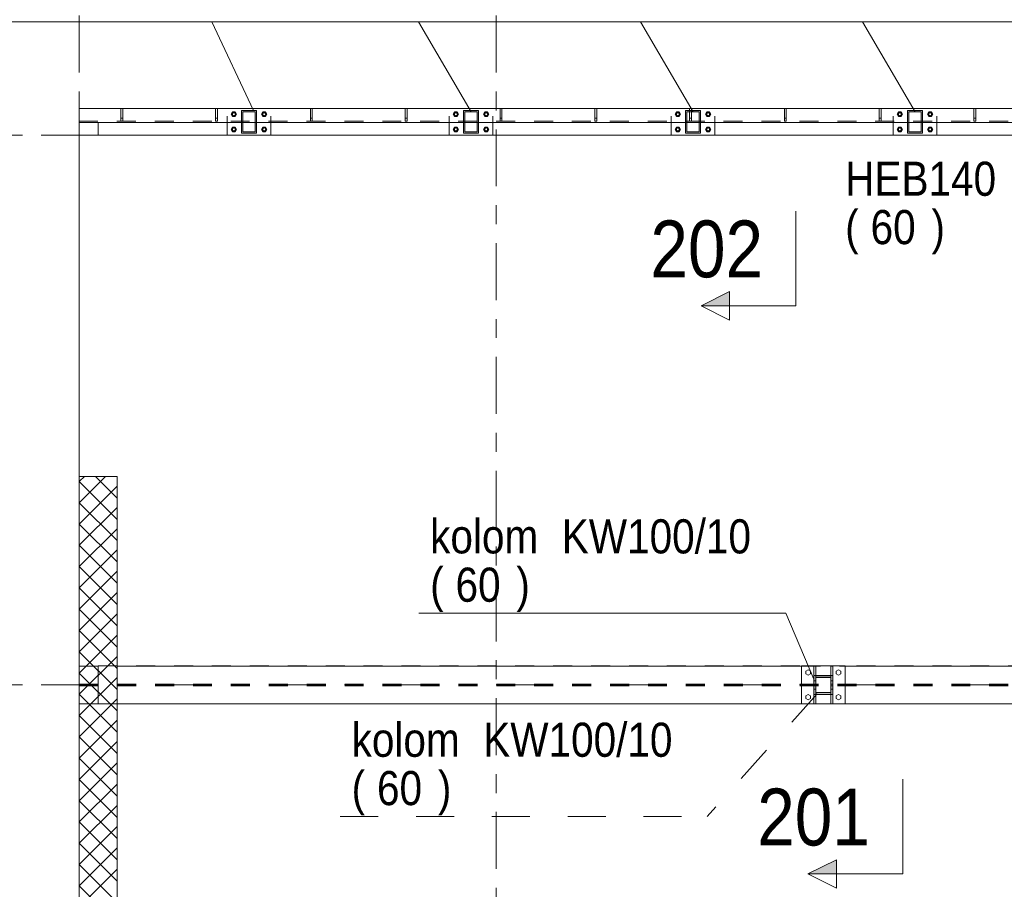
# Model space of a CAD drawing. Header units: millimetres. Extents: x -914 to -73, y -1403 to -809.
# Tile 41 of 79: x -864 to -812, y -900 to -854. Entities that reach past the tile are written whole.
import ezdxf

# ---------------------------------------------------------------- set-up
doc = ezdxf.new("R2010")
doc.units = ezdxf.units.MM
for name, pattern in [('XKITLINE00', [0]), ('XKITLINE01', [4, 1, -1, 1, -1]), ('XKITLINE02', [4, 2, -2]), ('XKITLINE03', [6, 3, -1, 1, -1])]:
    doc.linetypes.add(name, pattern=pattern)
for name, color, linetype, lineweight in [('Bout', 3, 'Continuous', 0), ('Grafisch object', 3, 'Continuous', 0), ('Onderbreken', 7, 'Continuous', 0), ('Onderdeel', 2, 'Continuous', 0), ('Onderdeel label', 2, 'Continuous', 0), ('Stramien', 4, 'Continuous', 0)]:
    doc.layers.add(name, color=color, linetype=linetype, lineweight=lineweight)
doc.styles.add('ARIAL', font='arial.ttf')

msp = doc.modelspace()

# ---------------------------------------------------------------- hatches: boundary and pattern name
at = {"layer": 'Onderbreken'}
for points in [[(-826.513, -869.318), (-828.013, -869.318), (-826.513, -868.568)], [(-820.879, -899.28), (-822.379, -899.28), (-820.879, -898.53)]]:
    msp.add_hatch(color=256, dxfattribs=at).paths.add_polyline_path(points, flags=17)
at = {"layer": 'Onderdeel'}
h = msp.add_hatch(color=256, dxfattribs=at)
h.paths.add_polyline_path([(-851.457, -860.214), (-852.257, -860.213), (-852.257, -859.013), (-851.457, -859.014)], flags=17)
h.paths.add_polyline_path([(-852.177, -860.134), (-851.537, -860.134), (-851.537, -859.094), (-852.177, -859.094)])
h = msp.add_hatch(color=256, dxfattribs=at)
h.paths.add_polyline_path([(-839.749, -860.214), (-840.549, -860.213), (-840.549, -859.013), (-839.749, -859.014)], flags=17)
h.paths.add_polyline_path([(-840.469, -860.134), (-839.829, -860.134), (-839.829, -859.094), (-840.469, -859.094)])
h = msp.add_hatch(color=256, dxfattribs=at)
h.paths.add_polyline_path([(-828.04, -860.214), (-828.84, -860.213), (-828.84, -859.013), (-828.04, -859.014)], flags=17)
h.paths.add_polyline_path([(-828.76, -860.134), (-828.12, -860.134), (-828.12, -859.094), (-828.76, -859.094)])
h = msp.add_hatch(color=256, dxfattribs=at)
h.paths.add_polyline_path([(-816.332, -860.214), (-817.132, -860.213), (-817.132, -859.013), (-816.332, -859.014)], flags=17)
h.paths.add_polyline_path([(-817.052, -860.134), (-816.412, -860.134), (-816.412, -859.094), (-817.052, -859.094)])
h = msp.add_hatch(color=256, dxfattribs=at)
h.paths.add_polyline_path([(-821.064, -889.812), (-822.064, -889.812), (-822.064, -888.812), (-821.064, -888.812)], flags=17)
h.paths.add_polyline_path([(-821.964, -889.712), (-821.164, -889.712), (-821.164, -888.912), (-821.964, -888.912)])

# ---------------------------------------------------------------- linework, layer by layer
at = {"layer": 'Bout', "linetype": 'XKITLINE02', "lineweight": 0}
for p, q in [((-852.726, -859.094), (-852.795, -859.213)), ((-852.795, -859.213), (-852.726, -859.094)), ((-852.795, -859.213), (-852.726, -859.333)), ((-852.726, -859.333), (-852.795, -859.213)), ((-852.587, -859.094), (-852.726, -859.094)), ((-852.726, -859.094), (-852.587, -859.094)), ((-852.726, -859.333), (-852.587, -859.333)), ((-852.587, -859.333), (-852.726, -859.333)), ((-852.518, -859.213), (-852.587, -859.094)), ((-852.587, -859.094), (-852.518, -859.213)), ((-852.587, -859.333), (-852.518, -859.213)), ((-852.518, -859.213), (-852.587, -859.333)), ((-851.126, -859.094), (-851.195, -859.214)), ((-851.195, -859.214), (-851.126, -859.094)), ((-851.195, -859.214), (-851.126, -859.334)), ((-851.126, -859.334), (-851.195, -859.214)), ((-850.987, -859.094), (-851.126, -859.094)), ((-851.126, -859.094), (-850.987, -859.094)), ((-851.126, -859.334), (-850.987, -859.334)), ((-850.987, -859.334), (-851.126, -859.334)), ((-850.918, -859.214), (-850.987, -859.094)), ((-850.987, -859.094), (-850.918, -859.214)), ((-850.987, -859.334), (-850.918, -859.214)), ((-850.918, -859.214), (-850.987, -859.334)), ((-841.087, -859.213), (-841.018, -859.094)), ((-841.018, -859.094), (-841.087, -859.213)), ((-841.018, -859.333), (-841.087, -859.213)), ((-841.087, -859.213), (-841.018, -859.333)), ((-841.018, -859.094), (-840.879, -859.094)), ((-840.879, -859.094), (-841.018, -859.094)), ((-840.879, -859.333), (-841.018, -859.333)), ((-841.018, -859.333), (-840.879, -859.333)), ((-840.879, -859.094), (-840.81, -859.213)), ((-840.81, -859.213), (-840.879, -859.094)), ((-840.81, -859.213), (-840.879, -859.333)), ((-840.879, -859.333), (-840.81, -859.213)), ((-839.487, -859.214), (-839.418, -859.094)), ((-839.418, -859.094), (-839.487, -859.214)), ((-839.418, -859.334), (-839.487, -859.214)), ((-839.487, -859.214), (-839.418, -859.334)), ((-839.418, -859.094), (-839.279, -859.094)), ((-839.279, -859.094), (-839.418, -859.094)), ((-839.279, -859.334), (-839.418, -859.334)), ((-839.418, -859.334), (-839.279, -859.334)), ((-839.279, -859.094), (-839.21, -859.214)), ((-839.21, -859.214), (-839.279, -859.094)), ((-839.21, -859.214), (-839.279, -859.334)), ((-839.279, -859.334), (-839.21, -859.214)), ((-829.31, -859.094), (-829.379, -859.213)), ((-829.379, -859.213), (-829.31, -859.094)), ((-829.379, -859.213), (-829.31, -859.333)), ((-829.31, -859.333), (-829.379, -859.213)), ((-829.171, -859.094), (-829.31, -859.094)), ((-829.31, -859.094), (-829.171, -859.094)), ((-829.31, -859.333), (-829.171, -859.333)), ((-829.171, -859.333), (-829.31, -859.333)), ((-829.102, -859.213), (-829.171, -859.094)), ((-829.171, -859.094), (-829.102, -859.213)), ((-829.171, -859.333), (-829.102, -859.213)), ((-829.102, -859.213), (-829.171, -859.333)), ((-827.71, -859.094), (-827.779, -859.214)), ((-827.779, -859.214), (-827.71, -859.094)), ((-827.779, -859.214), (-827.71, -859.334)), ((-827.71, -859.334), (-827.779, -859.214)), ((-827.571, -859.094), (-827.71, -859.094)), ((-827.71, -859.094), (-827.571, -859.094)), ((-827.71, -859.334), (-827.571, -859.334)), ((-827.571, -859.334), (-827.71, -859.334)), ((-827.502, -859.214), (-827.571, -859.094)), ((-827.571, -859.094), (-827.502, -859.214)), ((-827.571, -859.334), (-827.502, -859.214)), ((-827.502, -859.214), (-827.571, -859.334)), ((-817.602, -859.094), (-817.671, -859.213)), ((-817.671, -859.213), (-817.602, -859.094)), ((-817.671, -859.213), (-817.602, -859.333)), ((-817.602, -859.333), (-817.671, -859.213)), ((-817.463, -859.094), (-817.602, -859.094)), ((-817.602, -859.094), (-817.463, -859.094)), ((-817.602, -859.333), (-817.463, -859.333)), ((-817.463, -859.333), (-817.602, -859.333)), ((-817.394, -859.213), (-817.463, -859.094)), ((-817.463, -859.094), (-817.394, -859.213)), ((-817.463, -859.333), (-817.394, -859.213)), ((-817.394, -859.213), (-817.463, -859.333)), ((-816.002, -859.094), (-816.071, -859.214)), ((-816.071, -859.214), (-816.002, -859.094)), ((-816.071, -859.214), (-816.002, -859.334)), ((-816.002, -859.334), (-816.071, -859.214)), ((-815.863, -859.094), (-816.002, -859.094)), ((-816.002, -859.094), (-815.863, -859.094)), ((-816.002, -859.334), (-815.863, -859.334)), ((-815.863, -859.334), (-816.002, -859.334)), ((-815.794, -859.214), (-815.863, -859.094)), ((-815.863, -859.094), (-815.794, -859.214)), ((-815.863, -859.334), (-815.794, -859.214)), ((-815.794, -859.214), (-815.863, -859.334)), ((-852.726, -859.893), (-852.795, -860.013)), ((-852.795, -860.013), (-852.726, -859.893)), ((-852.795, -860.013), (-852.726, -860.134)), ((-852.726, -860.134), (-852.795, -860.013)), ((-852.587, -859.893), (-852.726, -859.893)), ((-852.726, -859.893), (-852.587, -859.893)), ((-852.518, -860.013), (-852.587, -859.893)), ((-852.587, -859.893), (-852.518, -860.013)), ((-852.587, -860.134), (-852.518, -860.013)), ((-852.518, -860.013), (-852.587, -860.134)), ((-851.126, -859.894), (-851.195, -860.014)), ((-851.195, -860.014), (-851.126, -859.894)), ((-851.195, -860.014), (-851.126, -860.134)), ((-851.126, -860.134), (-851.195, -860.014)), ((-850.987, -859.894), (-851.126, -859.894)), ((-851.126, -859.894), (-850.987, -859.894)), ((-850.918, -860.014), (-850.987, -859.894)), ((-850.987, -859.894), (-850.918, -860.014)), ((-850.987, -860.134), (-850.918, -860.014)), ((-850.918, -860.014), (-850.987, -860.134)), ((-841.087, -860.013), (-841.018, -859.893)), ((-841.018, -859.893), (-841.087, -860.013)), ((-841.018, -860.134), (-841.087, -860.013)), ((-841.087, -860.013), (-841.018, -860.134)), ((-841.018, -859.893), (-840.879, -859.893)), ((-840.879, -859.893), (-841.018, -859.893)), ((-840.879, -859.893), (-840.81, -860.013)), ((-840.81, -860.013), (-840.879, -859.893)), ((-840.81, -860.013), (-840.879, -860.134)), ((-840.879, -860.134), (-840.81, -860.013)), ((-839.487, -860.014), (-839.418, -859.894)), ((-839.418, -859.894), (-839.487, -860.014)), ((-839.418, -860.134), (-839.487, -860.014)), ((-839.487, -860.014), (-839.418, -860.134)), ((-839.418, -859.894), (-839.279, -859.894)), ((-839.279, -859.894), (-839.418, -859.894)), ((-839.279, -859.894), (-839.21, -860.014)), ((-839.21, -860.014), (-839.279, -859.894)), ((-839.21, -860.014), (-839.279, -860.134)), ((-839.279, -860.134), (-839.21, -860.014)), ((-829.31, -859.893), (-829.379, -860.013)), ((-829.379, -860.013), (-829.31, -859.893)), ((-829.379, -860.013), (-829.31, -860.134)), ((-829.31, -860.134), (-829.379, -860.013)), ((-829.171, -859.893), (-829.31, -859.893)), ((-829.31, -859.893), (-829.171, -859.893)), ((-829.102, -860.013), (-829.171, -859.893)), ((-829.171, -859.893), (-829.102, -860.013)), ((-829.171, -860.134), (-829.102, -860.013)), ((-829.102, -860.013), (-829.171, -860.134)), ((-827.71, -859.894), (-827.779, -860.014)), ((-827.779, -860.014), (-827.71, -859.894)), ((-827.779, -860.014), (-827.71, -860.134)), ((-827.71, -860.134), (-827.779, -860.014)), ((-827.571, -859.894), (-827.71, -859.894)), ((-827.71, -859.894), (-827.571, -859.894)), ((-827.502, -860.014), (-827.571, -859.894)), ((-827.571, -859.894), (-827.502, -860.014)), ((-827.571, -860.134), (-827.502, -860.014)), ((-827.502, -860.014), (-827.571, -860.134)), ((-817.602, -859.893), (-817.671, -860.013)), ((-817.671, -860.013), (-817.602, -859.893)), ((-817.671, -860.013), (-817.602, -860.134)), ((-817.602, -860.134), (-817.671, -860.013)), ((-817.463, -859.893), (-817.602, -859.893)), ((-817.602, -859.893), (-817.463, -859.893)), ((-817.394, -860.013), (-817.463, -859.893)), ((-817.463, -859.893), (-817.394, -860.013)), ((-817.463, -860.134), (-817.394, -860.013)), ((-817.394, -860.013), (-817.463, -860.134)), ((-816.002, -859.894), (-816.071, -860.014)), ((-816.071, -860.014), (-816.002, -859.894)), ((-816.071, -860.014), (-816.002, -860.134)), ((-816.002, -860.134), (-816.071, -860.014)), ((-815.863, -859.894), (-816.002, -859.894)), ((-816.002, -859.894), (-815.863, -859.894)), ((-815.794, -860.014), (-815.863, -859.894)), ((-815.863, -859.894), (-815.794, -860.014)), ((-815.863, -860.134), (-815.794, -860.014)), ((-815.794, -860.014), (-815.863, -860.134)), ((-852.726, -860.134), (-852.587, -860.134)), ((-852.587, -860.134), (-852.726, -860.134)), ((-851.126, -860.134), (-850.987, -860.134)), ((-850.987, -860.134), (-851.126, -860.134)), ((-840.879, -860.134), (-841.018, -860.134)), ((-841.018, -860.134), (-840.879, -860.134)), ((-839.279, -860.134), (-839.418, -860.134)), ((-839.418, -860.134), (-839.279, -860.134)), ((-829.31, -860.134), (-829.171, -860.134)), ((-829.171, -860.134), (-829.31, -860.134)), ((-827.71, -860.134), (-827.571, -860.134)), ((-827.571, -860.134), (-827.71, -860.134)), ((-817.602, -860.134), (-817.463, -860.134)), ((-817.463, -860.134), (-817.602, -860.134)), ((-816.002, -860.134), (-815.863, -860.134)), ((-815.863, -860.134), (-816.002, -860.134))]:
    msp.add_line(p, q, dxfattribs=at)
at = {"layer": 'Bout', "linetype": 'XKITLINE00', "lineweight": 0}
for p, q in [((-822.364, -888.524), (-822.484, -888.593)), ((-822.244, -888.593), (-822.364, -888.524)), ((-820.764, -888.524), (-820.884, -888.593)), ((-820.644, -888.593), (-820.764, -888.524)), ((-822.484, -888.593), (-822.484, -888.732)), ((-822.484, -888.732), (-822.364, -888.801)), ((-822.364, -888.801), (-822.244, -888.732)), ((-822.244, -888.732), (-822.244, -888.593)), ((-820.884, -888.593), (-820.884, -888.732)), ((-820.884, -888.732), (-820.764, -888.801)), ((-820.764, -888.801), (-820.644, -888.732)), ((-820.644, -888.732), (-820.644, -888.593)), ((-822.364, -889.824), (-822.484, -889.893)), ((-822.484, -889.893), (-822.484, -890.032)), ((-822.484, -890.032), (-822.364, -890.101)), ((-822.244, -889.893), (-822.364, -889.824)), ((-822.364, -890.101), (-822.244, -890.032)), ((-822.244, -890.032), (-822.244, -889.893)), ((-820.764, -889.824), (-820.884, -889.893)), ((-820.884, -889.893), (-820.884, -890.032)), ((-820.884, -890.032), (-820.764, -890.101)), ((-820.644, -889.893), (-820.764, -889.824)), ((-820.764, -890.101), (-820.644, -890.032)), ((-820.644, -890.032), (-820.644, -889.893))]:
    msp.add_line(p, q, dxfattribs=at)
at = {"layer": 'Bout', "linetype": 'XKITLINE02', "lineweight": 0}
for centre, radius, start, end in [((-852.657, -859.213), 0.09, 89.9985, 269.9985), ((-852.657, -859.213), 0.09, 71.9985, 251.9985), ((-852.657, -859.213), 0.09, 89.9985, 269.9985), ((-852.657, -859.213), 0.09, 107.9985, 287.9985), ((-852.657, -859.213), 0.08, 359.9985, 179.9985), ((-852.657, -859.213), 0.08, 29.9985, 209.9985), ((-852.657, -859.213), 0.08, 359.9985, 179.9985), ((-852.657, -859.213), 0.08, 149.9985, 329.9985), ((-852.657, -859.213), 0.08, 179.9985, 359.9985), ((-852.657, -859.213), 0.08, 179.9985, 359.9985), ((-852.657, -859.213), 0.08, 329.9985, 149.9985), ((-852.657, -859.213), 0.08, 209.9985, 29.9985), ((-852.657, -859.213), 0.09, 287.9985, 107.9985), ((-852.657, -859.213), 0.09, 251.9985, 71.9985), ((-852.657, -859.213), 0.09, 269.9985, 89.9985), ((-852.657, -859.213), 0.09, 269.9985, 89.9985), ((-851.057, -859.214), 0.09, 89.9985, 269.9985), ((-851.057, -859.214), 0.09, 71.9985, 251.9985), ((-851.057, -859.214), 0.09, 89.9985, 269.9985), ((-851.057, -859.214), 0.09, 107.9985, 287.9985), ((-851.057, -859.214), 0.08, 359.9985, 179.9985), ((-851.057, -859.214), 0.08, 29.9985, 209.9985), ((-851.057, -859.214), 0.08, 359.9985, 179.9985), ((-851.057, -859.214), 0.08, 149.9985, 329.9985), ((-851.057, -859.214), 0.08, 179.9985, 359.9985), ((-851.057, -859.214), 0.08, 179.9985, 359.9985), ((-851.057, -859.214), 0.08, 329.9985, 149.9985), ((-851.057, -859.214), 0.08, 209.9985, 29.9985), ((-851.057, -859.214), 0.09, 287.9985, 107.9985), ((-851.057, -859.214), 0.09, 251.9985, 71.9985), ((-851.057, -859.214), 0.09, 269.9985, 89.9985), ((-851.057, -859.214), 0.09, 269.9985, 89.9985), ((-840.949, -859.213), 0.09, 71.9985, 251.9985), ((-840.949, -859.213), 0.09, 89.9985, 269.9985), ((-840.949, -859.213), 0.09, 89.9985, 269.9985), ((-840.949, -859.213), 0.09, 107.9985, 287.9985), ((-840.949, -859.213), 0.08, 29.9985, 209.9985), ((-840.949, -859.213), 0.08, 359.9985, 179.9985), ((-840.949, -859.213), 0.08, 359.9985, 179.9985), ((-840.949, -859.213), 0.08, 149.9985, 329.9985), ((-840.949, -859.213), 0.08, 179.9985, 359.9985), ((-840.949, -859.213), 0.08, 179.9985, 359.9985), ((-840.949, -859.213), 0.08, 329.9985, 149.9985), ((-840.949, -859.213), 0.08, 209.9985, 29.9985), ((-840.949, -859.213), 0.09, 287.9985, 107.9985), ((-840.949, -859.213), 0.09, 251.9985, 71.9985), ((-840.949, -859.213), 0.09, 269.9985, 89.9985), ((-840.949, -859.213), 0.09, 269.9985, 89.9985), ((-839.349, -859.214), 0.09, 71.9985, 251.9985), ((-839.349, -859.214), 0.09, 89.9985, 269.9985), ((-839.349, -859.214), 0.09, 89.9985, 269.9985), ((-839.349, -859.214), 0.09, 107.9985, 287.9985), ((-839.349, -859.214), 0.08, 29.9985, 209.9985), ((-839.349, -859.214), 0.08, 359.9985, 179.9985), ((-839.349, -859.214), 0.08, 359.9985, 179.9985), ((-839.349, -859.214), 0.08, 149.9985, 329.9985), ((-839.349, -859.214), 0.08, 179.9985, 359.9985), ((-839.349, -859.214), 0.08, 179.9985, 359.9985), ((-839.349, -859.214), 0.08, 329.9985, 149.9985), ((-839.349, -859.214), 0.08, 209.9985, 29.9985), ((-839.349, -859.214), 0.09, 287.9985, 107.9985), ((-839.349, -859.214), 0.09, 251.9985, 71.9985), ((-839.349, -859.214), 0.09, 269.9985, 89.9985), ((-839.349, -859.214), 0.09, 269.9985, 89.9985), ((-829.24, -859.213), 0.09, 89.9985, 269.9985), ((-829.24, -859.213), 0.09, 71.9985, 251.9985), ((-829.24, -859.213), 0.09, 89.9985, 269.9985), ((-829.24, -859.213), 0.09, 107.9985, 287.9985), ((-829.24, -859.213), 0.08, 359.9985, 179.9985), ((-829.24, -859.213), 0.08, 29.9985, 209.9985), ((-829.24, -859.213), 0.08, 359.9985, 179.9985), ((-829.24, -859.213), 0.08, 149.9985, 329.9985), ((-829.24, -859.213), 0.08, 179.9985, 359.9985), ((-829.24, -859.213), 0.08, 179.9985, 359.9985), ((-829.24, -859.213), 0.08, 329.9985, 149.9985), ((-829.24, -859.213), 0.08, 209.9985, 29.9985), ((-829.24, -859.213), 0.09, 287.9985, 107.9985), ((-829.24, -859.213), 0.09, 251.9985, 71.9985), ((-829.24, -859.213), 0.09, 269.9985, 89.9985), ((-829.24, -859.213), 0.09, 269.9985, 89.9985), ((-827.64, -859.214), 0.09, 89.9985, 269.9985), ((-827.64, -859.214), 0.09, 71.9985, 251.9985), ((-827.64, -859.214), 0.09, 89.9985, 269.9985), ((-827.64, -859.214), 0.09, 107.9985, 287.9985), ((-827.64, -859.214), 0.08, 359.9985, 179.9985), ((-827.64, -859.214), 0.08, 29.9985, 209.9985), ((-827.64, -859.214), 0.08, 359.9985, 179.9985), ((-827.64, -859.214), 0.08, 149.9985, 329.9985), ((-827.64, -859.214), 0.08, 179.9985, 359.9985), ((-827.64, -859.214), 0.08, 179.9985, 359.9985), ((-827.64, -859.214), 0.08, 329.9985, 149.9985), ((-827.64, -859.214), 0.08, 209.9985, 29.9985), ((-827.64, -859.214), 0.09, 287.9985, 107.9985), ((-827.64, -859.214), 0.09, 251.9985, 71.9985), ((-827.64, -859.214), 0.09, 269.9985, 89.9985), ((-827.64, -859.214), 0.09, 269.9985, 89.9985), ((-817.532, -859.213), 0.09, 89.9985, 269.9985), ((-817.532, -859.213), 0.09, 71.9985, 251.9985), ((-817.532, -859.213), 0.09, 89.9985, 269.9985), ((-817.532, -859.213), 0.09, 107.9985, 287.9985), ((-817.532, -859.213), 0.08, 359.9985, 179.9985), ((-817.532, -859.213), 0.08, 29.9985, 209.9985), ((-817.532, -859.213), 0.08, 359.9985, 179.9985), ((-817.532, -859.213), 0.08, 149.9985, 329.9985), ((-817.532, -859.213), 0.08, 179.9985, 359.9985), ((-817.532, -859.213), 0.08, 179.9985, 359.9985), ((-817.532, -859.213), 0.08, 329.9985, 149.9985), ((-817.532, -859.213), 0.08, 209.9985, 29.9985), ((-817.532, -859.213), 0.09, 287.9985, 107.9985), ((-817.532, -859.213), 0.09, 251.9985, 71.9985), ((-817.532, -859.213), 0.09, 269.9985, 89.9985), ((-817.532, -859.213), 0.09, 269.9985, 89.9985), ((-815.932, -859.214), 0.09, 89.9985, 269.9985), ((-815.932, -859.214), 0.09, 71.9985, 251.9985), ((-815.932, -859.214), 0.09, 89.9985, 269.9985), ((-815.932, -859.214), 0.09, 107.9985, 287.9985), ((-815.932, -859.214), 0.08, 359.9985, 179.9985), ((-815.932, -859.214), 0.08, 29.9985, 209.9985), ((-815.932, -859.214), 0.08, 359.9985, 179.9985), ((-815.932, -859.214), 0.08, 149.9985, 329.9985), ((-815.932, -859.214), 0.08, 179.9985, 359.9985), ((-815.932, -859.214), 0.08, 179.9985, 359.9985), ((-815.932, -859.214), 0.08, 329.9985, 149.9985), ((-815.932, -859.214), 0.08, 209.9985, 29.9985), ((-815.932, -859.214), 0.09, 287.9985, 107.9985), ((-815.932, -859.214), 0.09, 251.9985, 71.9985), ((-815.932, -859.214), 0.09, 269.9985, 89.9985), ((-815.932, -859.214), 0.09, 269.9985, 89.9985), ((-852.657, -860.013), 0.09, 89.9985, 269.9985), ((-852.657, -860.013), 0.09, 71.9985, 251.9985), ((-852.657, -860.013), 0.09, 89.9985, 269.9985), ((-852.657, -860.013), 0.09, 107.9985, 287.9985), ((-852.657, -860.013), 0.08, 359.9985, 179.9985), ((-852.657, -860.013), 0.08, 29.9985, 209.9985), ((-852.657, -860.013), 0.08, 359.9985, 179.9985), ((-852.657, -860.013), 0.08, 149.9985, 329.9985), ((-852.657, -860.013), 0.08, 179.9985, 359.9985), ((-852.657, -860.013), 0.08, 179.9985, 359.9985), ((-852.657, -860.013), 0.08, 329.9985, 149.9985), ((-852.657, -860.013), 0.08, 209.9985, 29.9985), ((-852.657, -860.013), 0.09, 287.9985, 107.9985), ((-852.657, -860.013), 0.09, 251.9985, 71.9985), ((-852.657, -860.013), 0.09, 269.9985, 89.9985), ((-852.657, -860.013), 0.09, 269.9985, 89.9985), ((-851.057, -860.014), 0.09, 89.9985, 269.9985), ((-851.057, -860.014), 0.09, 71.9985, 251.9985), ((-851.057, -860.014), 0.09, 89.9985, 269.9985), ((-851.057, -860.014), 0.09, 107.9985, 287.9985), ((-851.057, -860.014), 0.08, 359.9985, 179.9985), ((-851.057, -860.014), 0.08, 29.9985, 209.9985), ((-851.057, -860.014), 0.08, 359.9985, 179.9985), ((-851.057, -860.014), 0.08, 149.9985, 329.9985), ((-851.057, -860.014), 0.08, 179.9985, 359.9985), ((-851.057, -860.014), 0.08, 179.9985, 359.9985), ((-851.057, -860.014), 0.08, 329.9985, 149.9985), ((-851.057, -860.014), 0.08, 209.9985, 29.9985), ((-851.057, -860.014), 0.09, 287.9985, 107.9985), ((-851.057, -860.014), 0.09, 251.9985, 71.9985), ((-851.057, -860.014), 0.09, 269.9985, 89.9985), ((-851.057, -860.014), 0.09, 269.9985, 89.9985), ((-840.949, -860.013), 0.09, 71.9985, 251.9985), ((-840.949, -860.013), 0.09, 89.9985, 269.9985), ((-840.949, -860.013), 0.09, 89.9985, 269.9985), ((-840.949, -860.013), 0.09, 107.9985, 287.9985), ((-840.949, -860.013), 0.08, 29.9985, 209.9985), ((-840.949, -860.013), 0.08, 359.9985, 179.9985), ((-840.949, -860.013), 0.08, 359.9985, 179.9985), ((-840.949, -860.013), 0.08, 149.9985, 329.9985), ((-840.949, -860.013), 0.08, 179.9985, 359.9985), ((-840.949, -860.013), 0.08, 179.9985, 359.9985), ((-840.949, -860.013), 0.08, 329.9985, 149.9985), ((-840.949, -860.013), 0.08, 209.9985, 29.9985), ((-840.949, -860.013), 0.09, 287.9985, 107.9985), ((-840.949, -860.013), 0.09, 251.9985, 71.9985), ((-840.949, -860.013), 0.09, 269.9985, 89.9985), ((-840.949, -860.013), 0.09, 269.9985, 89.9985), ((-839.349, -860.014), 0.09, 71.9985, 251.9985), ((-839.349, -860.014), 0.09, 89.9985, 269.9985), ((-839.349, -860.014), 0.09, 89.9985, 269.9985), ((-839.349, -860.014), 0.09, 107.9985, 287.9985), ((-839.349, -860.014), 0.08, 29.9985, 209.9985), ((-839.349, -860.014), 0.08, 359.9985, 179.9985), ((-839.349, -860.014), 0.08, 359.9985, 179.9985), ((-839.349, -860.014), 0.08, 149.9985, 329.9985), ((-839.349, -860.014), 0.08, 179.9985, 359.9985), ((-839.349, -860.014), 0.08, 179.9985, 359.9985), ((-839.349, -860.014), 0.08, 329.9985, 149.9985), ((-839.349, -860.014), 0.08, 209.9985, 29.9985), ((-839.349, -860.014), 0.09, 287.9985, 107.9985), ((-839.349, -860.014), 0.09, 251.9985, 71.9985), ((-839.349, -860.014), 0.09, 269.9985, 89.9985), ((-839.349, -860.014), 0.09, 269.9985, 89.9985), ((-829.24, -860.013), 0.09, 89.9985, 269.9985), ((-829.24, -860.013), 0.09, 71.9985, 251.9985), ((-829.24, -860.013), 0.09, 89.9985, 269.9985), ((-829.24, -860.013), 0.09, 107.9985, 287.9985), ((-829.24, -860.013), 0.08, 359.9985, 179.9985), ((-829.24, -860.013), 0.08, 29.9985, 209.9985), ((-829.24, -860.013), 0.08, 359.9985, 179.9985), ((-829.24, -860.013), 0.08, 149.9985, 329.9985), ((-829.24, -860.013), 0.08, 179.9985, 359.9985), ((-829.24, -860.013), 0.08, 179.9985, 359.9985), ((-829.24, -860.013), 0.08, 329.9985, 149.9985), ((-829.24, -860.013), 0.08, 209.9985, 29.9985), ((-829.24, -860.013), 0.09, 287.9985, 107.9985), ((-829.24, -860.013), 0.09, 251.9985, 71.9985), ((-829.24, -860.013), 0.09, 269.9985, 89.9985), ((-829.24, -860.013), 0.09, 269.9985, 89.9985), ((-827.64, -860.014), 0.09, 89.9985, 269.9985), ((-827.64, -860.014), 0.09, 71.9985, 251.9985), ((-827.64, -860.014), 0.09, 89.9985, 269.9985), ((-827.64, -860.014), 0.09, 107.9985, 287.9985), ((-827.64, -860.014), 0.08, 359.9985, 179.9985), ((-827.64, -860.014), 0.08, 29.9985, 209.9985), ((-827.64, -860.014), 0.08, 359.9985, 179.9985), ((-827.64, -860.014), 0.08, 149.9985, 329.9985), ((-827.64, -860.014), 0.08, 179.9985, 359.9985), ((-827.64, -860.014), 0.08, 179.9985, 359.9985), ((-827.64, -860.014), 0.08, 329.9985, 149.9985), ((-827.64, -860.014), 0.08, 209.9985, 29.9985), ((-827.64, -860.014), 0.09, 287.9985, 107.9985), ((-827.64, -860.014), 0.09, 251.9985, 71.9985), ((-827.64, -860.014), 0.09, 269.9985, 89.9985), ((-827.64, -860.014), 0.09, 269.9985, 89.9985), ((-817.532, -860.013), 0.09, 89.9985, 269.9985), ((-817.532, -860.013), 0.09, 71.9985, 251.9985), ((-817.532, -860.013), 0.09, 89.9985, 269.9985), ((-817.532, -860.013), 0.09, 107.9985, 287.9985), ((-817.532, -860.013), 0.08, 359.9985, 179.9985), ((-817.532, -860.013), 0.08, 29.9985, 209.9985), ((-817.532, -860.013), 0.08, 359.9985, 179.9985), ((-817.532, -860.013), 0.08, 149.9985, 329.9985), ((-817.532, -860.013), 0.08, 179.9985, 359.9985), ((-817.532, -860.013), 0.08, 179.9985, 359.9985), ((-817.532, -860.013), 0.08, 329.9985, 149.9985), ((-817.532, -860.013), 0.08, 209.9985, 29.9985), ((-817.532, -860.013), 0.09, 287.9985, 107.9985), ((-817.532, -860.013), 0.09, 251.9985, 71.9985), ((-817.532, -860.013), 0.09, 269.9985, 89.9985), ((-817.532, -860.013), 0.09, 269.9985, 89.9985), ((-815.932, -860.014), 0.09, 89.9985, 269.9985), ((-815.932, -860.014), 0.09, 71.9985, 251.9985), ((-815.932, -860.014), 0.09, 89.9985, 269.9985), ((-815.932, -860.014), 0.09, 107.9985, 287.9985), ((-815.932, -860.014), 0.08, 359.9985, 179.9985), ((-815.932, -860.014), 0.08, 29.9985, 209.9985), ((-815.932, -860.014), 0.08, 359.9985, 179.9985), ((-815.932, -860.014), 0.08, 149.9985, 329.9985), ((-815.932, -860.014), 0.08, 179.9985, 359.9985), ((-815.932, -860.014), 0.08, 179.9985, 359.9985), ((-815.932, -860.014), 0.08, 329.9985, 149.9985), ((-815.932, -860.014), 0.08, 209.9985, 29.9985), ((-815.932, -860.014), 0.09, 287.9985, 107.9985), ((-815.932, -860.014), 0.09, 251.9985, 71.9985), ((-815.932, -860.014), 0.09, 269.9985, 89.9985), ((-815.932, -860.014), 0.09, 269.9985, 89.9985)]:
    msp.add_arc(centre, radius, start, end, dxfattribs=at)
at = {"layer": 'Grafisch object', "linetype": 'XKITLINE00', "lineweight": 0}
for p, q in [((-860.815, -854.341), (-796.768, -854.341)), ((-840.144, -859.094), (-842.925, -854.341)), ((-828.436, -859.094), (-831.217, -854.341)), ((-816.728, -859.094), (-819.509, -854.341))]:
    msp.add_line(p, q, dxfattribs=at)
at = {"layer": 'Onderbreken', "linetype": 'XKITLINE00', "lineweight": 0}
for p, q in [((-823.013, -869.318), (-823.013, -864.318)), ((-828.013, -869.318), (-826.513, -868.568)), ((-826.513, -868.568), (-826.513, -870.068)), ((-826.513, -870.068), (-828.013, -869.318)), ((-823.013, -869.318), (-828.013, -869.318)), ((-817.379, -899.28), (-817.379, -894.28)), ((-822.379, -899.28), (-820.879, -898.53)), ((-820.879, -898.53), (-820.879, -900.03)), ((-820.879, -900.03), (-822.379, -899.28)), ((-817.379, -899.28), (-822.379, -899.28))]:
    msp.add_line(p, q, dxfattribs=at)
at = {"layer": 'Onderdeel', "linetype": 'XKITLINE00', "lineweight": 0}
for p, q in [((-860.825, -858.914), (-860.825, -860.314)), ((-860.825, -858.914), (-860.815, -858.914)), ((-860.815, -860.314), (-860.815, -858.914)), ((-860.815, -858.914), (-791.315, -858.914)), ((-852.257, -860.213), (-852.257, -859.013)), ((-852.257, -859.013), (-851.457, -859.014)), ((-851.537, -859.094), (-852.177, -859.094)), ((-852.177, -859.094), (-852.177, -860.134)), ((-851.537, -860.134), (-851.537, -859.094)), ((-851.457, -859.014), (-851.457, -860.214)), ((-840.549, -860.213), (-840.549, -859.013)), ((-840.549, -859.013), (-839.749, -859.014)), ((-839.829, -859.094), (-840.469, -859.094)), ((-840.469, -859.094), (-840.469, -860.134)), ((-839.829, -860.134), (-839.829, -859.094)), ((-839.749, -859.014), (-839.749, -860.214)), ((-828.84, -860.213), (-828.84, -859.013)), ((-828.84, -859.013), (-828.04, -859.014)), ((-828.12, -859.094), (-828.76, -859.094)), ((-828.76, -859.094), (-828.76, -860.134)), ((-828.12, -860.134), (-828.12, -859.094)), ((-828.04, -859.014), (-828.04, -860.214)), ((-817.132, -860.213), (-817.132, -859.013)), ((-817.132, -859.013), (-816.332, -859.014)), ((-816.412, -859.094), (-817.052, -859.094)), ((-817.052, -859.094), (-817.052, -860.134)), ((-816.412, -860.134), (-816.412, -859.094)), ((-816.332, -859.014), (-816.332, -860.214)), ((-859.813, -859.649), (-852.257, -859.649)), ((-859.813, -860.314), (-859.813, -859.649)), ((-852.177, -859.649), (-851.537, -859.649)), ((-851.457, -859.649), (-840.549, -859.649)), ((-840.469, -859.649), (-839.829, -859.649)), ((-839.749, -859.649), (-828.84, -859.649)), ((-828.76, -859.649), (-828.12, -859.649)), ((-828.04, -859.649), (-817.132, -859.649)), ((-817.052, -859.649), (-816.412, -859.649)), ((-816.332, -859.649), (-805.424, -859.649)), ((-860.825, -860.314), (-860.815, -860.314)), ((-860.813, -940.321), (-860.815, -860.314)), ((-859.815, -860.317), (-859.813, -860.317)), ((-851.457, -860.214), (-852.257, -860.213)), ((-852.177, -860.134), (-851.537, -860.134)), ((-839.749, -860.214), (-840.549, -860.213)), ((-840.469, -860.134), (-839.829, -860.134)), ((-828.04, -860.214), (-828.84, -860.213)), ((-828.76, -860.134), (-828.12, -860.134)), ((-816.332, -860.214), (-817.132, -860.213)), ((-817.052, -860.134), (-816.412, -860.134)), ((-860.813, -879.704), (-859.422, -878.314)), ((-860.813, -878.314), (-860.813, -940.321)), ((-858.813, -878.314), (-860.813, -878.314)), ((-858.813, -880.582), (-860.813, -878.582)), ((-860.794, -878.563), (-860.545, -878.314)), ((-858.813, -879.459), (-859.958, -878.314)), ((-858.813, -940.321), (-858.813, -878.314)), ((-860.813, -880.827), (-858.813, -878.827)), ((-858.813, -881.704), (-860.813, -879.704)), ((-860.813, -881.949), (-858.813, -879.949)), ((-858.813, -882.827), (-860.813, -880.827)), ((-860.813, -883.072), (-858.813, -881.072)), ((-858.813, -883.949), (-860.813, -881.949)), ((-860.813, -884.194), (-858.813, -882.194)), ((-858.813, -885.072), (-860.813, -883.072)), ((-860.813, -885.317), (-858.813, -883.317)), ((-858.813, -886.194), (-860.813, -884.194)), ((-860.813, -886.439), (-858.813, -884.439)), ((-858.813, -887.317), (-860.813, -885.317)), ((-860.813, -887.562), (-858.813, -885.562)), ((-858.813, -888.439), (-860.813, -886.439)), ((-860.813, -888.684), (-858.813, -886.684)), ((-858.813, -889.562), (-860.813, -887.562)), ((-860.813, -889.807), (-858.813, -887.807)), ((-860.813, -888.315), (-860.813, -888.315)), ((-860.813, -890.315), (-860.813, -888.315)), ((-858.813, -888.315), (-822.714, -888.315)), ((-820.414, -888.312), (-822.714, -888.312)), ((-822.714, -890.312), (-822.714, -888.312)), ((-820.414, -890.312), (-820.414, -888.312)), ((-820.414, -888.315), (-784.964, -888.314)), ((-858.813, -890.684), (-860.813, -888.684)), ((-860.813, -890.929), (-858.813, -888.929)), ((-822.064, -889.812), (-822.064, -888.812)), ((-822.064, -888.812), (-821.064, -888.812)), ((-821.164, -888.912), (-821.964, -888.912)), ((-821.964, -888.912), (-821.964, -889.712)), ((-821.164, -889.712), (-821.164, -888.912)), ((-821.064, -888.812), (-821.064, -889.812)), ((-858.813, -891.807), (-860.813, -889.807)), ((-860.813, -892.052), (-858.813, -890.052)), ((-821.064, -889.812), (-822.064, -889.812)), ((-821.964, -889.712), (-821.164, -889.712)), ((-860.813, -890.315), (-860.813, -890.315)), ((-858.813, -890.315), (-770.314, -890.314)), ((-820.414, -890.312), (-822.714, -890.312)), ((-858.813, -892.93), (-860.813, -890.93)), ((-860.813, -893.174), (-858.813, -891.174)), ((-858.813, -894.052), (-860.813, -892.052)), ((-860.813, -894.297), (-858.813, -892.297)), ((-858.813, -895.175), (-860.813, -893.175)), ((-860.813, -895.42), (-858.813, -893.42)), ((-858.813, -896.297), (-860.813, -894.297)), ((-860.813, -896.542), (-858.813, -894.542)), ((-858.813, -897.42), (-860.813, -895.42)), ((-860.813, -897.665), (-858.813, -895.665)), ((-858.813, -898.542), (-860.813, -896.542)), ((-860.813, -898.787), (-858.813, -896.787)), ((-858.813, -899.665), (-860.813, -897.665)), ((-860.813, -899.91), (-858.813, -897.91)), ((-858.813, -900.787), (-860.813, -898.787)), ((-860.813, -901.032), (-858.813, -899.032)), ((-858.813, -901.91), (-860.813, -899.91))]:
    msp.add_line(p, q, dxfattribs=at)
at = {"layer": 'Onderdeel', "linetype": 'XKITLINE01', "lineweight": 0}
for p, q in [((-860.815, -858.914), (-791.314, -858.914)), ((-858.62, -859.579), (-858.62, -858.914)), ((-858.62, -858.914), (-858.52, -858.914)), ((-858.52, -858.914), (-858.52, -859.579)), ((-853.62, -859.579), (-853.62, -858.914)), ((-853.62, -858.914), (-853.52, -858.914)), ((-853.52, -858.914), (-853.52, -859.579)), ((-853.007, -860.313), (-853.007, -858.913)), ((-850.707, -858.914), (-853.007, -858.913)), ((-853.007, -860.313), (-853.007, -858.913)), ((-853.007, -858.913), (-850.707, -858.914)), ((-850.707, -860.314), (-850.707, -858.914)), ((-850.707, -860.314), (-850.707, -858.914)), ((-848.62, -859.579), (-848.62, -858.914)), ((-848.62, -858.914), (-848.52, -858.914)), ((-848.52, -858.914), (-848.52, -859.579)), ((-843.62, -859.579), (-843.62, -858.914)), ((-843.62, -858.914), (-843.52, -858.914)), ((-843.52, -858.914), (-843.52, -859.579)), ((-841.299, -860.313), (-841.299, -858.913)), ((-838.999, -858.914), (-841.299, -858.913)), ((-841.299, -860.313), (-841.299, -858.913)), ((-841.299, -858.913), (-838.999, -858.914)), ((-838.999, -860.314), (-838.999, -858.914)), ((-838.999, -860.314), (-838.999, -858.914)), ((-838.62, -859.579), (-838.62, -858.914)), ((-838.62, -858.914), (-838.52, -858.914)), ((-838.52, -858.914), (-838.52, -859.579)), ((-833.62, -859.579), (-833.62, -858.914)), ((-833.62, -858.914), (-833.52, -858.914)), ((-833.52, -858.914), (-833.52, -859.579)), ((-829.59, -860.313), (-829.59, -858.913)), ((-827.29, -858.914), (-829.59, -858.913)), ((-829.59, -860.313), (-829.59, -858.913)), ((-829.59, -858.913), (-827.29, -858.914)), ((-828.62, -859.579), (-828.62, -858.914)), ((-828.62, -858.914), (-828.52, -858.914)), ((-828.52, -858.914), (-828.52, -859.579)), ((-827.29, -860.314), (-827.29, -858.914)), ((-827.29, -860.314), (-827.29, -858.914)), ((-823.62, -859.579), (-823.62, -858.914)), ((-823.62, -858.914), (-823.52, -858.914)), ((-823.52, -858.914), (-823.52, -859.579)), ((-818.62, -859.579), (-818.62, -858.914)), ((-818.62, -858.914), (-818.52, -858.914)), ((-818.52, -858.914), (-818.52, -859.579)), ((-817.882, -860.313), (-817.882, -858.913)), ((-815.582, -858.914), (-817.882, -858.913)), ((-817.882, -860.313), (-817.882, -858.913)), ((-817.882, -858.913), (-815.582, -858.914)), ((-815.582, -860.314), (-815.582, -858.914)), ((-815.582, -860.314), (-815.582, -858.914)), ((-813.62, -859.579), (-813.62, -858.914)), ((-813.62, -858.914), (-813.52, -858.914)), ((-813.52, -858.914), (-813.52, -859.579)), ((-858.62, -859.429), (-858.52, -859.429)), ((-853.62, -859.429), (-853.52, -859.429)), ((-852.257, -859.013), (-852.257, -859.013)), ((-851.457, -859.014), (-852.257, -859.013)), ((-852.257, -859.013), (-852.257, -860.213)), ((-852.177, -859.094), (-852.177, -859.094)), ((-852.177, -860.134), (-852.177, -859.094)), ((-852.177, -859.094), (-851.537, -859.094)), ((-851.537, -859.094), (-851.537, -859.094)), ((-851.537, -859.094), (-851.537, -860.134)), ((-851.457, -860.214), (-851.457, -859.014)), ((-848.62, -859.429), (-848.52, -859.429)), ((-843.62, -859.429), (-843.52, -859.429)), ((-840.549, -859.013), (-840.549, -859.013)), ((-839.749, -859.014), (-840.549, -859.013)), ((-840.549, -859.013), (-840.549, -860.213)), ((-840.469, -859.094), (-840.469, -859.094)), ((-840.469, -860.134), (-840.469, -859.094)), ((-840.469, -859.094), (-839.829, -859.094)), ((-839.829, -859.094), (-839.829, -859.094)), ((-839.829, -859.094), (-839.829, -860.134)), ((-839.749, -860.214), (-839.749, -859.014)), ((-838.62, -859.429), (-838.52, -859.429)), ((-833.62, -859.429), (-833.52, -859.429)), ((-828.84, -859.013), (-828.84, -859.013)), ((-828.04, -859.014), (-828.84, -859.013)), ((-828.84, -859.013), (-828.84, -860.213)), ((-828.76, -859.094), (-828.76, -859.094)), ((-828.76, -860.134), (-828.76, -859.094)), ((-828.76, -859.094), (-828.12, -859.094)), ((-828.62, -859.429), (-828.52, -859.429)), ((-828.12, -859.094), (-828.12, -859.094)), ((-828.12, -859.094), (-828.12, -860.134)), ((-828.04, -860.214), (-828.04, -859.014)), ((-823.62, -859.429), (-823.52, -859.429)), ((-818.62, -859.429), (-818.52, -859.429)), ((-817.132, -859.013), (-817.132, -859.013)), ((-816.332, -859.014), (-817.132, -859.013)), ((-817.132, -859.013), (-817.132, -860.213)), ((-817.052, -859.094), (-817.052, -859.094)), ((-817.052, -860.134), (-817.052, -859.094)), ((-817.052, -859.094), (-816.412, -859.094)), ((-816.412, -859.094), (-816.412, -859.094)), ((-816.412, -859.094), (-816.412, -860.134)), ((-816.332, -860.214), (-816.332, -859.014)), ((-813.62, -859.429), (-813.52, -859.429)), ((-860.825, -859.579), (-791.314, -859.579)), ((-860.825, -859.649), (-791.314, -859.649)), ((-859.813, -859.649), (-859.815, -860.314)), ((-859.813, -859.649), (-791.314, -859.649)), ((-791.315, -859.649), (-859.813, -859.649)), ((-858.52, -859.579), (-858.62, -859.579)), ((-853.52, -859.579), (-853.62, -859.579)), ((-852.257, -859.649), (-852.177, -859.649)), ((-851.537, -859.649), (-851.457, -859.649)), ((-848.52, -859.579), (-848.62, -859.579)), ((-843.52, -859.579), (-843.62, -859.579)), ((-840.549, -859.649), (-840.469, -859.649)), ((-839.829, -859.649), (-839.749, -859.649)), ((-838.52, -859.579), (-838.62, -859.579)), ((-833.52, -859.579), (-833.62, -859.579)), ((-828.84, -859.649), (-828.76, -859.649)), ((-828.52, -859.579), (-828.62, -859.579)), ((-828.12, -859.649), (-828.04, -859.649)), ((-823.52, -859.579), (-823.62, -859.579)), ((-818.52, -859.579), (-818.62, -859.579)), ((-817.132, -859.649), (-817.052, -859.649)), ((-816.412, -859.649), (-816.332, -859.649)), ((-813.52, -859.579), (-813.62, -859.579)), ((-860.815, -860.314), (-791.314, -860.314)), ((-860.815, -860.314), (-859.815, -860.317)), ((-860.815, -860.314), (-859.815, -860.314)), ((-859.813, -860.314), (-769.315, -860.314)), ((-859.813, -860.317), (-859.813, -860.314)), ((-859.813, -860.317), (-793.314, -860.317)), ((-850.707, -860.314), (-853.007, -860.313)), ((-853.007, -860.313), (-850.707, -860.314)), ((-852.257, -860.213), (-851.457, -860.214)), ((-852.177, -860.134), (-852.177, -860.134)), ((-851.537, -860.134), (-852.177, -860.134)), ((-851.537, -860.134), (-851.537, -860.134)), ((-838.999, -860.314), (-841.299, -860.313)), ((-841.299, -860.313), (-838.999, -860.314)), ((-840.549, -860.213), (-839.749, -860.214)), ((-840.469, -860.134), (-840.469, -860.134)), ((-839.829, -860.134), (-840.469, -860.134)), ((-839.829, -860.134), (-839.829, -860.134)), ((-827.29, -860.314), (-829.59, -860.313)), ((-829.59, -860.313), (-827.29, -860.314)), ((-828.84, -860.213), (-828.04, -860.214)), ((-828.76, -860.134), (-828.76, -860.134)), ((-828.12, -860.134), (-828.76, -860.134)), ((-828.12, -860.134), (-828.12, -860.134)), ((-815.582, -860.314), (-817.882, -860.313)), ((-817.882, -860.313), (-815.582, -860.314)), ((-817.132, -860.213), (-816.332, -860.214)), ((-817.052, -860.134), (-817.052, -860.134)), ((-816.412, -860.134), (-817.052, -860.134)), ((-816.412, -860.134), (-816.412, -860.134)), ((-860.813, -878.314), (-858.813, -878.314)), ((-860.813, -940.314), (-860.813, -878.314)), ((-858.813, -878.314), (-858.813, -940.314)), ((-860.813, -888.315), (-858.813, -888.315)), ((-859.814, -890.315), (-859.814, -888.313)), ((-859.813, -888.313), (-770.314, -888.313)), ((-859.813, -888.313), (-859.813, -888.314)), ((-859.813, -888.314), (-769.315, -888.314)), ((-859.813, -888.314), (-859.813, -889.314)), ((-820.414, -888.314), (-822.714, -888.314)), ((-822.714, -888.314), (-822.714, -890.314)), ((-822.714, -888.315), (-820.414, -888.315)), ((-822.064, -889.27), (-822.064, -888.315)), ((-822.064, -888.315), (-821.964, -888.315)), ((-821.964, -888.315), (-821.964, -889.27)), ((-821.164, -889.27), (-821.164, -888.315)), ((-821.164, -888.315), (-821.064, -888.315)), ((-821.064, -888.315), (-821.064, -889.27)), ((-820.414, -888.314), (-820.414, -890.314)), ((-822.064, -888.814), (-822.064, -889.814)), ((-821.064, -888.814), (-822.064, -888.814)), ((-822.064, -889.09), (-821.964, -889.09)), ((-821.964, -889.714), (-821.964, -888.914)), ((-821.964, -888.914), (-821.164, -888.914)), ((-821.164, -888.914), (-821.164, -889.714)), ((-821.164, -889.09), (-821.064, -889.09)), ((-821.064, -889.814), (-821.064, -888.814)), ((-860.813, -889.27), (-768.313, -889.269)), ((-860.813, -889.36), (-768.313, -889.359)), ((-859.813, -890.314), (-859.813, -889.313)), ((-859.813, -889.315), (-859.813, -889.314)), ((-821.964, -889.27), (-822.064, -889.27)), ((-822.064, -890.315), (-822.064, -889.36)), ((-822.064, -889.36), (-821.964, -889.36)), ((-822.064, -889.54), (-821.964, -889.54)), ((-821.964, -889.36), (-821.964, -890.315)), ((-821.064, -889.27), (-821.164, -889.27)), ((-821.164, -890.315), (-821.164, -889.36)), ((-821.164, -889.36), (-821.064, -889.36)), ((-821.164, -889.54), (-821.064, -889.54)), ((-821.064, -889.36), (-821.064, -890.315)), ((-822.064, -889.814), (-821.064, -889.814)), ((-821.164, -889.714), (-821.964, -889.714)), ((-860.813, -890.315), (-858.813, -890.315)), ((-859.814, -890.315), (-770.314, -890.315)), ((-859.813, -890.314), (-689.288, -890.314)), ((-859.813, -890.315), (-859.813, -890.314)), ((-820.414, -890.314), (-822.714, -890.314)), ((-821.964, -890.315), (-822.064, -890.315)), ((-821.064, -890.315), (-821.164, -890.315))]:
    msp.add_line(p, q, dxfattribs=at)
at = {"layer": 'Onderdeel label', "linetype": 'XKITLINE00', "lineweight": 0}
for p, q in [((-876.404, -854.341), (-853.825, -854.341)), ((-851.62, -859.018), (-853.825, -854.341)), ((-842.905, -885.527), (-823.552, -885.527)), ((-822.059, -889.015), (-823.552, -885.527))]:
    msp.add_line(p, q, dxfattribs=at)
at = {"layer": 'Onderdeel label', "linetype": 'XKITLINE02', "lineweight": 0}
for p in [(-821.889, -889.783), (-847.047, -896.254)]:
    msp.add_line(p, (-827.693, -896.254), dxfattribs=at)
at = {"layer": 'Stramien', "linetype": 'XKITLINE03', "lineweight": 0}
for p, q in [((-860.815, -1103.014), (-860.815, -840.314)), ((-838.815, -1103.014), (-838.815, -840.314)), ((-880.815, -860.314), (-445.815, -860.314)), ((-880.815, -889.314), (-445.815, -889.314))]:
    msp.add_line(p, q, dxfattribs=at)

# ---------------------------------------------------------------- texts
at = {"layer": 'Onderbreken', "style": 'ARIAL', "width": 0.85}
for s, p in [('202', (-830.688, -867.818)), ('201', (-825.054, -897.78))]:
    msp.add_text(s, height=3, dxfattribs=at).set_placement(p)
at = {"layer": 'Onderdeel label', "style": 'ARIAL', "width": 0.85}
for s, p in [('HEB140', (-820.413, -863.517)), ('(', (-820.413, -866.067)), (')', (-815.864, -866.067)), ('60', (-819.074, -866.067)), ('kolom', (-842.305, -882.377)), ('KW100/10', (-835.361, -882.377)), ('(', (-842.305, -884.927)), ('60', (-840.966, -884.927)), (')', (-837.756, -884.927)), ('kolom', (-846.447, -893.104)), ('KW100/10', (-839.503, -893.104)), ('(', (-846.447, -895.654)), (')', (-841.898, -895.654)), ('60', (-845.108, -895.654))]:
    msp.add_text(s, height=1.8, dxfattribs=at).set_placement(p)

doc.saveas('drawing.dxf')
